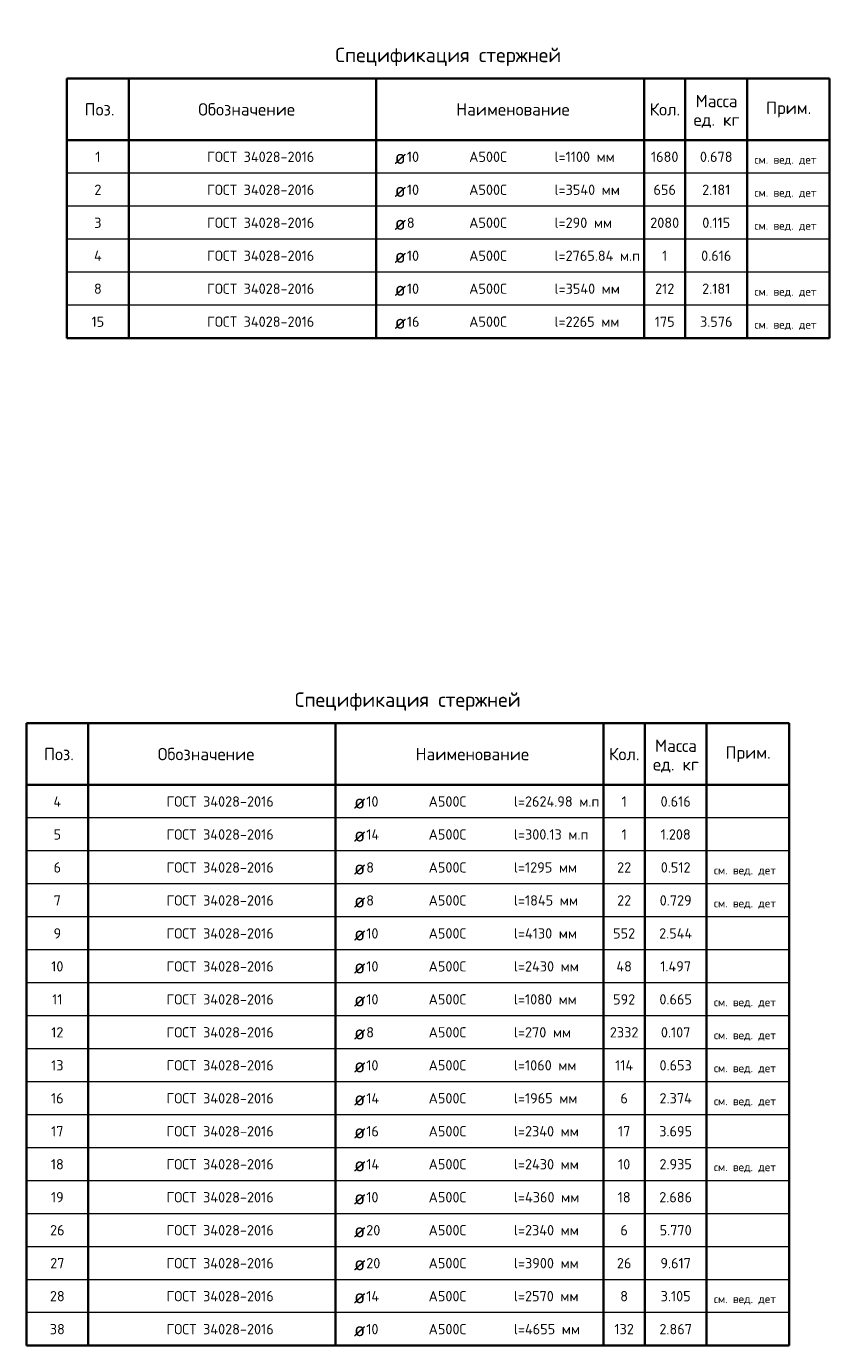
# Model space of a CAD drawing. Header units: millimetres. Extents: x 37119 to 85717, y -17576 to 15773.
# Tile 1 of 2: x 37119 to 56603, y -16229 to 15773. Entities that reach past the tile are written whole.
import ezdxf

# ---------------------------------------------------------------- set-up
doc = ezdxf.new("R2010")
doc.units = ezdxf.units.MM
doc.layers.add('Standard', color=7, linetype='Continuous', lineweight=25)
doc.styles.add('ARIAL', font='ARIAL.TTF')
doc.styles.add('ISOCPEUR', font='ISOCPEUR')

msp = doc.modelspace()

# ---------------------------------------------------------------- linework, layer by layer
at = {"layer": 'Standard', "color": 7, "linetype": 'Continuous', "lineweight": 35, "transparency": 33554687}
for p, q in [((56603, 14510), (38103, 14510)), ((38103, 14510), (38103, 13010)), ((39603, 14510), (39603, 13010)), ((45603, 14510), (45603, 13010)), ((52103, 14510), (52103, 13010)), ((53103, 14510), (53103, 13010)), ((54603, 14510), (54603, 13010)), ((56603, 14510), (56603, 13010)), ((56603, 13010), (38103, 13010)), ((38103, 13010), (38103, 12210)), ((39603, 13010), (39603, 12210)), ((45603, 13010), (45603, 12210)), ((52103, 13010), (52103, 12210)), ((53103, 13010), (53103, 12210)), ((54603, 13010), (54603, 12210)), ((56603, 13010), (56603, 12210)), ((38103, 12210), (38103, 11410)), ((39603, 12210), (39603, 11410)), ((45603, 12210), (45603, 11410)), ((52103, 12210), (52103, 11410)), ((53103, 12210), (53103, 11410)), ((54603, 12210), (54603, 11410)), ((56603, 12210), (56603, 11410)), ((38103, 11410), (38103, 10610)), ((39603, 11410), (39603, 10610)), ((45603, 11410), (45603, 10610)), ((52103, 11410), (52103, 10610)), ((53103, 11410), (53103, 10610)), ((54603, 11410), (54603, 10610)), ((56603, 11410), (56603, 10610)), ((38103, 10610), (38103, 9810)), ((39603, 10610), (39603, 9810)), ((45603, 10610), (45603, 9810)), ((52103, 10610), (52103, 9810)), ((53103, 10610), (53103, 9810)), ((54603, 10610), (54603, 9810)), ((56603, 10610), (56603, 9810)), ((38103, 9810), (38103, 9010)), ((39603, 9810), (39603, 9010)), ((45603, 9810), (45603, 9010)), ((52103, 9810), (52103, 9010)), ((53103, 9810), (53103, 9010)), ((54603, 9810), (54603, 9010)), ((56603, 9810), (56603, 9010)), ((38103, 9010), (38103, 8210)), ((39603, 9010), (39603, 8210)), ((45603, 9010), (45603, 8210)), ((52103, 9010), (52103, 8210)), ((53103, 9010), (53103, 8210)), ((54603, 9010), (54603, 8210)), ((56603, 9010), (56603, 8210)), ((38103, 8210), (56603, 8210)), ((55619, -1129), (37119, -1129)), ((37119, -1129), (37119, -2629)), ((38619, -1129), (38619, -2629)), ((44619, -1129), (44619, -2629)), ((51119, -1129), (51119, -2629)), ((52119, -1129), (52119, -2629)), ((53619, -1129), (53619, -2629)), ((55619, -1129), (55619, -2629)), ((55619, -2629), (37119, -2629)), ((37119, -2629), (37119, -3429)), ((38619, -2629), (38619, -3429)), ((44619, -2629), (44619, -3429)), ((51119, -2629), (51119, -3429)), ((52119, -2629), (52119, -3429)), ((53619, -2629), (53619, -3429)), ((55619, -2629), (55619, -3429)), ((37119, -3429), (37119, -4229)), ((38619, -3429), (38619, -4229)), ((44619, -3429), (44619, -4229)), ((51119, -3429), (51119, -4229)), ((52119, -3429), (52119, -4229)), ((53619, -3429), (53619, -4229)), ((55619, -3429), (55619, -4229)), ((37119, -4229), (37119, -5029)), ((38619, -4229), (38619, -5029)), ((44619, -4229), (44619, -5029)), ((51119, -4229), (51119, -5029)), ((52119, -4229), (52119, -5029)), ((53619, -4229), (53619, -5029)), ((55619, -4229), (55619, -5029)), ((37119, -5029), (37119, -5829)), ((38619, -5029), (38619, -5829)), ((44619, -5029), (44619, -5829)), ((51119, -5029), (51119, -5829)), ((52119, -5029), (52119, -5829)), ((53619, -5029), (53619, -5829)), ((55619, -5029), (55619, -5829)), ((37119, -5829), (37119, -6629)), ((38619, -5829), (38619, -6629)), ((44619, -5829), (44619, -6629)), ((51119, -5829), (51119, -6629)), ((52119, -5829), (52119, -6629)), ((53619, -5829), (53619, -6629)), ((55619, -5829), (55619, -6629)), ((37119, -6629), (37119, -7429)), ((38619, -6629), (38619, -7429)), ((44619, -6629), (44619, -7429)), ((51119, -6629), (51119, -7429)), ((52119, -6629), (52119, -7429)), ((53619, -6629), (53619, -7429)), ((55619, -6629), (55619, -7429)), ((37119, -7429), (37119, -8229)), ((38619, -7429), (38619, -8229)), ((44619, -7429), (44619, -8229)), ((51119, -7429), (51119, -8229)), ((52119, -7429), (52119, -8229)), ((53619, -7429), (53619, -8229)), ((55619, -7429), (55619, -8229)), ((37119, -8229), (37119, -9029)), ((38619, -8229), (38619, -9029)), ((44619, -8229), (44619, -9029)), ((51119, -8229), (51119, -9029)), ((52119, -8229), (52119, -9029)), ((53619, -8229), (53619, -9029)), ((55619, -8229), (55619, -9029)), ((37119, -9029), (37119, -9829)), ((38619, -9029), (38619, -9829)), ((44619, -9029), (44619, -9829)), ((51119, -9029), (51119, -9829)), ((52119, -9029), (52119, -9829)), ((53619, -9029), (53619, -9829)), ((55619, -9029), (55619, -9829)), ((37119, -9829), (37119, -10629)), ((38619, -9829), (38619, -10629)), ((44619, -9829), (44619, -10629)), ((51119, -9829), (51119, -10629)), ((52119, -9829), (52119, -10629)), ((53619, -9829), (53619, -10629)), ((55619, -9829), (55619, -10629)), ((37119, -10629), (37119, -11429)), ((38619, -10629), (38619, -11429)), ((44619, -10629), (44619, -11429)), ((51119, -10629), (51119, -11429)), ((52119, -10629), (52119, -11429)), ((53619, -10629), (53619, -11429)), ((55619, -10629), (55619, -11429)), ((37119, -11429), (37119, -12229)), ((38619, -11429), (38619, -12229)), ((44619, -11429), (44619, -12229)), ((51119, -11429), (51119, -12229)), ((52119, -11429), (52119, -12229)), ((53619, -11429), (53619, -12229)), ((55619, -11429), (55619, -12229)), ((37119, -12229), (37119, -13029)), ((38619, -12229), (38619, -13029)), ((44619, -12229), (44619, -13029)), ((51119, -12229), (51119, -13029)), ((52119, -12229), (52119, -13029)), ((53619, -12229), (53619, -13029)), ((55619, -12229), (55619, -13029)), ((37119, -13029), (37119, -13829)), ((38619, -13029), (38619, -13829)), ((44619, -13029), (44619, -13829)), ((51119, -13029), (51119, -13829)), ((52119, -13029), (52119, -13829)), ((53619, -13029), (53619, -13829)), ((55619, -13029), (55619, -13829)), ((37119, -13829), (37119, -14629)), ((38619, -13829), (38619, -14629)), ((44619, -13829), (44619, -14629)), ((51119, -13829), (51119, -14629)), ((52119, -13829), (52119, -14629)), ((53619, -13829), (53619, -14629)), ((55619, -13829), (55619, -14629)), ((37119, -14629), (37119, -15429)), ((38619, -14629), (38619, -15429)), ((44619, -14629), (44619, -15429)), ((51119, -14629), (51119, -15429)), ((52119, -14629), (52119, -15429)), ((53619, -14629), (53619, -15429)), ((55619, -14629), (55619, -15429)), ((37119, -15429), (37119, -16229)), ((38619, -15429), (38619, -16229)), ((44619, -15429), (44619, -16229)), ((51119, -15429), (51119, -16229)), ((52119, -15429), (52119, -16229)), ((53619, -15429), (53619, -16229)), ((55619, -15429), (55619, -16229)), ((37119, -16229), (55619, -16229))]:
    msp.add_line(p, q, dxfattribs=at)
at = {"layer": 'Standard', "color": 7, "linetype": 'Continuous', "lineweight": 13, "transparency": 33554687}
for p, q in [((56603, 12210), (38103, 12210)), ((56603, 11410), (38103, 11410)), ((56603, 10610), (38103, 10610)), ((56603, 9810), (38103, 9810)), ((56603, 9010), (38103, 9010)), ((56603, 8210), (38103, 8210)), ((55619, -3429), (37119, -3429)), ((55619, -4229), (37119, -4229)), ((55619, -5029), (37119, -5029)), ((55619, -5829), (37119, -5829)), ((55619, -6629), (37119, -6629)), ((55619, -7429), (37119, -7429)), ((55619, -8229), (37119, -8229)), ((55619, -9029), (37119, -9029)), ((55619, -9829), (37119, -9829)), ((55619, -10629), (37119, -10629)), ((55619, -11429), (37119, -11429)), ((55619, -12229), (37119, -12229)), ((55619, -13029), (37119, -13029)), ((55619, -13829), (37119, -13829)), ((55619, -14629), (37119, -14629)), ((55619, -15429), (37119, -15429)), ((55619, -16229), (37119, -16229))]:
    msp.add_line(p, q, dxfattribs=at)

# ---------------------------------------------------------------- texts
at = {"layer": 'Standard', "color": 7, "linetype": 'Continuous', "lineweight": 35, "transparency": 33554687, "style": 'ISOCPEUR'}
for s, insert, char_height, width, attachment_point in [('\\A1;{\\fISOCPEUR|i0|b0;\\H350.000000;\\W1.000000;\\C7;Спецификация стержней}\\P', (47353, 14810), 350, 5562.76, 8), ('\\A1;{\\fISOCPEUR|i0|b0;\\H300.000000;\\W1.000000;\\C7;Поз.}\\P', (38894, 13760), 300, 873.68, 5), ('\\A1;{\\fISOCPEUR|i0|b0;\\H300.000000;\\W1.000000;\\C7;Обозначение}\\P', (42461, 13760), 300, 2501.27, 5), ('\\A1;{\\fISOCPEUR|i0|b0;\\H300.000000;\\W1.000000;\\C7;Наименование}\\P', (48921, 13760), 300, 2786.67, 5), ('\\A1;{\\fISOCPEUR|i0|b0;\\H300.000000;\\W1.000000;\\C7;Кол.}\\P', (52607, 13760), 300, 888.89, 5), ('\\A1;{\\fISOCPEUR|i0|b0;\\H300.000000;\\W1.000000;\\C7;Прим.}\\P', (55610, 13757), 300, 1131.43, 5), ('\\A1;{\\fISOCPEUR|i0|b0;\\H250.000000;\\W1.000000;\\C7;ГОСТ 34028-2016}\\P', (41503, 12610), 250, 2745.41, 4), ('\\A1;{\\fISOCPEUR|i0|b0;\\H250.000000;\\W1.000000;\\C7;l=1100 мм}\\P', (49931, 12610), 250, 1538.1, 4), ('\\A1;{\\fISOCPEUR|i0|b0;\\H250.000000;\\W1.000000;\\C7;1}\\P', (38853, 12610), 250, 194.44, 5), ('\\A1;{\\fISOCPEUR|i0|b0;\\H350.000000;\\W1.000000;\\C7;ø}\\P', (46049, 12610), 350, 458.18, 4), ('\\A1;{\\fISOCPEUR|i0|b0;\\H250.000000;\\W1.000000;\\C7;10}\\P', (46348, 12610), 250, 393.75, 4), ('\\A1;{\\fISOCPEUR|i0|b0;\\H250.000000;\\W1.000000;\\C7;А500С}\\P', (47860, 12610), 250, 1043.59, 4), ('\\A1;{\\fISOCPEUR|i0|b0;\\H250.000000;\\W1.000000;\\C7;1680}\\P', (52603, 12610), 250, 758.33, 5), ('\\A1;{\\fISOCPEUR|i0|b0;\\H250.000000;\\W1.000000;\\C7;0.678}\\P', (53853, 12610), 250, 892.42, 5), ('\\A1;{\\fISOCPEUR|i0|b0;\\H250.000000;\\W1.000000;\\C7;2}\\P', (38853, 11810), 250, 272.22, 5), ('\\A1;{\\fISOCPEUR|i0|b0;\\H250.000000;\\W1.000000;\\C7;ГОСТ 34028-2016}\\P', (41503, 11810), 250, 2745.41, 4), ('\\A1;{\\fISOCPEUR|i0|b0;\\H350.000000;\\W1.000000;\\C7;ø}\\P', (46049, 11810), 350, 458.18, 4), ('\\A1;{\\fISOCPEUR|i0|b0;\\H250.000000;\\W1.000000;\\C7;10}\\P', (46348, 11810), 250, 393.75, 4), ('\\A1;{\\fISOCPEUR|i0|b0;\\H250.000000;\\W1.000000;\\C7;А500С}\\P', (47860, 11810), 250, 1043.59, 4), ('\\A1;{\\fISOCPEUR|i0|b0;\\H250.000000;\\W1.000000;\\C7;l=3540 мм}\\P', (49931, 11810), 250, 1671.09, 4), ('\\A1;{\\fISOCPEUR|i0|b0;\\H250.000000;\\W1.000000;\\C7;656}\\P', (52603, 11810), 250, 639.13, 5), ('\\A1;{\\fISOCPEUR|i0|b0;\\H250.000000;\\W1.000000;\\C7;2.181}\\P', (53853, 11810), 250, 777.27, 5), ('\\A1;{\\fISOCPEUR|i0|b0;\\H250.000000;\\W1.000000;\\C7;ГОСТ 34028-2016}\\P', (41503, 11010), 250, 2745.41, 4), ('\\A1;{\\fISOCPEUR|i0|b0;\\H250.000000;\\W1.000000;\\C7;3}\\P', (38853, 11010), 250, 272.22, 5), ('\\A1;{\\fISOCPEUR|i0|b0;\\H350.000000;\\W1.000000;\\C7;ø}\\P', (46049, 11010), 350, 458.18, 4), ('\\A1;{\\fISOCPEUR|i0|b0;\\H250.000000;\\W1.000000;\\C7;8}\\P', (46348, 11010), 250, 272.22, 4), ('\\A1;{\\fISOCPEUR|i0|b0;\\H250.000000;\\W1.000000;\\C7;А500С}\\P', (47860, 11010), 250, 1043.59, 4), ('\\A1;{\\fISOCPEUR|i0|b0;\\H250.000000;\\W1.000000;\\C7;l=290 мм}\\P', (49931, 11010), 250, 1470.54, 4), ('\\A1;{\\fISOCPEUR|i0|b0;\\H250.000000;\\W1.000000;\\C7;2080}\\P', (52603, 11010), 250, 816.67, 5), ('\\A1;{\\fISOCPEUR|i0|b0;\\H250.000000;\\W1.000000;\\C7;0.115}\\P', (53853, 11010), 250, 777.27, 5), ('\\A1;{\\fISOCPEUR|i0|b0;\\H250.000000;\\W1.000000;\\C7;4}\\P', (38853, 10210), 250, 300, 5), ('\\A1;{\\fISOCPEUR|i0|b0;\\H250.000000;\\W1.000000;\\C7;ГОСТ 34028-2016}\\P', (41503, 10210), 250, 2745.41, 4), ('\\A1;{\\fISOCPEUR|i0|b0;\\H350.000000;\\W1.000000;\\C7;ø}\\P', (46049, 10210), 350, 458.18, 4), ('\\A1;{\\fISOCPEUR|i0|b0;\\H250.000000;\\W1.000000;\\C7;10}\\P', (46348, 10210), 250, 393.75, 4), ('\\A1;{\\fISOCPEUR|i0|b0;\\H250.000000;\\W1.000000;\\C7;А500С}\\P', (47860, 10210), 250, 1043.59, 4), ('\\A1;{\\fISOCPEUR|i0|b0;\\H250.000000;\\W1.000000;\\C7;l=2765.84 м.п}\\P', (49931, 10210), 250, 2146.99, 4), ('\\A1;{\\fISOCPEUR|i0|b0;\\H250.000000;\\W1.000000;\\C7;1}\\P', (52603, 10210), 250, 194.44, 5), ('\\A1;{\\fISOCPEUR|i0|b0;\\H250.000000;\\W1.000000;\\C7;0.616}\\P', (53853, 10210), 250, 834.85, 5), ('\\A1;{\\fISOCPEUR|i0|b0;\\H250.000000;\\W1.000000;\\C7;ГОСТ 34028-2016}\\P', (41503, 9410), 250, 2745.41, 4), ('\\A1;{\\fISOCPEUR|i0|b0;\\H250.000000;\\W1.000000;\\C7;8}\\P', (38853, 9410), 250, 272.22, 5), ('\\A1;{\\fISOCPEUR|i0|b0;\\H350.000000;\\W1.000000;\\C7;ø}\\P', (46049, 9410), 350, 458.18, 4), ('\\A1;{\\fISOCPEUR|i0|b0;\\H250.000000;\\W1.000000;\\C7;10}\\P', (46348, 9410), 250, 393.75, 4), ('\\A1;{\\fISOCPEUR|i0|b0;\\H250.000000;\\W1.000000;\\C7;А500С}\\P', (47860, 9410), 250, 1043.59, 4), ('\\A1;{\\fISOCPEUR|i0|b0;\\H250.000000;\\W1.000000;\\C7;l=3540 мм}\\P', (49931, 9410), 250, 1671.09, 4), ('\\A1;{\\fISOCPEUR|i0|b0;\\H250.000000;\\W1.000000;\\C7;212}\\P', (52603, 9410), 250, 578.26, 5), ('\\A1;{\\fISOCPEUR|i0|b0;\\H250.000000;\\W1.000000;\\C7;2.181}\\P', (53853, 9410), 250, 777.27, 5), ('\\A1;{\\fISOCPEUR|i0|b0;\\H250.000000;\\W1.000000;\\C7;15}\\P', (38853, 8610), 250, 393.75, 5), ('\\A1;{\\fISOCPEUR|i0|b0;\\H250.000000;\\W1.000000;\\C7;ГОСТ 34028-2016}\\P', (41503, 8610), 250, 2745.41, 4), ('\\A1;{\\fISOCPEUR|i0|b0;\\H350.000000;\\W1.000000;\\C7;ø}\\P', (46049, 8610), 350, 458.18, 4), ('\\A1;{\\fISOCPEUR|i0|b0;\\H250.000000;\\W1.000000;\\C7;16}\\P', (46348, 8610), 250, 393.75, 4), ('\\A1;{\\fISOCPEUR|i0|b0;\\H250.000000;\\W1.000000;\\C7;А500С}\\P', (47860, 8610), 250, 1043.59, 4), ('\\A1;{\\fISOCPEUR|i0|b0;\\H250.000000;\\W1.000000;\\C7;l=2265 мм}\\P', (49931, 8610), 250, 1646.03, 4), ('\\A1;{\\fISOCPEUR|i0|b0;\\H250.000000;\\W1.000000;\\C7;175}\\P', (52603, 8610), 250, 578.26, 5), ('\\A1;{\\fISOCPEUR|i0|b0;\\H250.000000;\\W1.000000;\\C7;3.576}\\P', (53853, 8610), 250, 892.42, 5), ('\\A1;{\\fISOCPEUR|i0|b0;\\H350.000000;\\W1.000000;\\C7;Спецификация стержней}\\P', (46369, -829), 350, 5562.76, 8), ('\\A1;{\\fISOCPEUR|i0|b0;\\H300.000000;\\W1.000000;\\C7;Поз.}\\P', (37909, -1879), 300, 873.68, 5), ('\\A1;{\\fISOCPEUR|i0|b0;\\H300.000000;\\W1.000000;\\C7;Обозначение}\\P', (41477, -1879), 300, 2501.27, 5), ('\\A1;{\\fISOCPEUR|i0|b0;\\H300.000000;\\W1.000000;\\C7;Наименование}\\P', (47936, -1879), 300, 2786.67, 5), ('\\A1;{\\fISOCPEUR|i0|b0;\\H300.000000;\\W1.000000;\\C7;Кол.}\\P', (51622, -1879), 300, 888.89, 5), ('\\A1;{\\fISOCPEUR|i0|b0;\\H300.000000;\\W1.000000;\\C7;Прим.}\\P', (54626, -1882), 300, 1131.43, 5), ('\\A1;{\\fISOCPEUR|i0|b0;\\H250.000000;\\W1.000000;\\C7;ГОСТ 34028-2016}\\P', (40519, -3029), 250, 2745.41, 4), ('\\A1;{\\fISOCPEUR|i0|b0;\\H250.000000;\\W1.000000;\\C7;4}\\P', (37869, -3029), 250, 300, 5), ('\\A1;{\\fISOCPEUR|i0|b0;\\H350.000000;\\W1.000000;\\C7;ø}\\P', (45064, -3029), 350, 458.18, 4), ('\\A1;{\\fISOCPEUR|i0|b0;\\H250.000000;\\W1.000000;\\C7;10}\\P', (45363, -3029), 250, 393.75, 4), ('\\A1;{\\fISOCPEUR|i0|b0;\\H250.000000;\\W1.000000;\\C7;А500С}\\P', (46876, -3029), 250, 1043.59, 4), ('\\A1;{\\fISOCPEUR|i0|b0;\\H250.000000;\\W1.000000;\\C7;l=2624.98 м.п}\\P', (48946, -3029), 250, 2146.99, 4), ('\\A1;{\\fISOCPEUR|i0|b0;\\H250.000000;\\W1.000000;\\C7;1}\\P', (51619, -3029), 250, 194.44, 5), ('\\A1;{\\fISOCPEUR|i0|b0;\\H250.000000;\\W1.000000;\\C7;0.616}\\P', (52869, -3029), 250, 834.85, 5), ('\\A1;{\\fISOCPEUR|i0|b0;\\H250.000000;\\W1.000000;\\C7;ГОСТ 34028-2016}\\P', (40519, -3829), 250, 2745.41, 4), ('\\A1;{\\fISOCPEUR|i0|b0;\\H250.000000;\\W1.000000;\\C7;l=300.13 м.п}\\P', (48946, -3829), 250, 1893.33, 4), ('\\A1;{\\fISOCPEUR|i0|b0;\\H250.000000;\\W1.000000;\\C7;5}\\P', (37869, -3829), 250, 272.22, 5), ('\\A1;{\\fISOCPEUR|i0|b0;\\H350.000000;\\W1.000000;\\C7;ø}\\P', (45064, -3829), 350, 458.18, 4), ('\\A1;{\\fISOCPEUR|i0|b0;\\H250.000000;\\W1.000000;\\C7;14}\\P', (45363, -3829), 250, 420.59, 4), ('\\A1;{\\fISOCPEUR|i0|b0;\\H250.000000;\\W1.000000;\\C7;А500С}\\P', (46876, -3829), 250, 1043.59, 4), ('\\A1;{\\fISOCPEUR|i0|b0;\\H250.000000;\\W1.000000;\\C7;1}\\P', (51619, -3829), 250, 194.44, 5), ('\\A1;{\\fISOCPEUR|i0|b0;\\H250.000000;\\W1.000000;\\C7;1.208}\\P', (52869, -3829), 250, 834.85, 5), ('\\A1;{\\fISOCPEUR|i0|b0;\\H250.000000;\\W1.000000;\\C7;ГОСТ 34028-2016}\\P', (40519, -4629), 250, 2745.41, 4), ('\\A1;{\\fISOCPEUR|i0|b0;\\H250.000000;\\W1.000000;\\C7;l=1295 мм}\\P', (48946, -4629), 250, 1592.06, 4), ('\\A1;{\\fISOCPEUR|i0|b0;\\H250.000000;\\W1.000000;\\C7;6}\\P', (37869, -4629), 250, 272.22, 5), ('\\A1;{\\fISOCPEUR|i0|b0;\\H350.000000;\\W1.000000;\\C7;ø}\\P', (45064, -4629), 350, 458.18, 4), ('\\A1;{\\fISOCPEUR|i0|b0;\\H250.000000;\\W1.000000;\\C7;8}\\P', (45363, -4629), 250, 272.22, 4), ('\\A1;{\\fISOCPEUR|i0|b0;\\H250.000000;\\W1.000000;\\C7;А500С}\\P', (46876, -4629), 250, 1043.59, 4), ('\\A1;{\\fISOCPEUR|i0|b0;\\H250.000000;\\W1.000000;\\C7;22}\\P', (51619, -4629), 250, 459.38, 5), ('\\A1;{\\fISOCPEUR|i0|b0;\\H250.000000;\\W1.000000;\\C7;0.512}\\P', (52869, -4629), 250, 834.85, 5), ('\\A1;{\\fISOCPEUR|i0|b0;\\H250.000000;\\W1.000000;\\C7;ГОСТ 34028-2016}\\P', (40519, -5429), 250, 2745.41, 4), ('\\A1;{\\fISOCPEUR|i0|b0;\\H250.000000;\\W1.000000;\\C7;7}\\P', (37869, -5429), 250, 272.22, 5), ('\\A1;{\\fISOCPEUR|i0|b0;\\H350.000000;\\W1.000000;\\C7;ø}\\P', (45064, -5429), 350, 458.18, 4), ('\\A1;{\\fISOCPEUR|i0|b0;\\H250.000000;\\W1.000000;\\C7;8}\\P', (45363, -5429), 250, 272.22, 4), ('\\A1;{\\fISOCPEUR|i0|b0;\\H250.000000;\\W1.000000;\\C7;А500С}\\P', (46876, -5429), 250, 1043.59, 4), ('\\A1;{\\fISOCPEUR|i0|b0;\\H250.000000;\\W1.000000;\\C7;l=1845 мм}\\P', (48946, -5429), 250, 1617.19, 4), ('\\A1;{\\fISOCPEUR|i0|b0;\\H250.000000;\\W1.000000;\\C7;22}\\P', (51619, -5429), 250, 459.38, 5), ('\\A1;{\\fISOCPEUR|i0|b0;\\H250.000000;\\W1.000000;\\C7;0.729}\\P', (52869, -5429), 250, 892.42, 5), ('\\A1;{\\fISOCPEUR|i0|b0;\\H250.000000;\\W1.000000;\\C7;ГОСТ 34028-2016}\\P', (40519, -6229), 250, 2745.41, 4), ('\\A1;{\\fISOCPEUR|i0|b0;\\H250.000000;\\W1.000000;\\C7;9}\\P', (37869, -6229), 250, 272.22, 5), ('\\A1;{\\fISOCPEUR|i0|b0;\\H350.000000;\\W1.000000;\\C7;ø}\\P', (45064, -6229), 350, 458.18, 4), ('\\A1;{\\fISOCPEUR|i0|b0;\\H250.000000;\\W1.000000;\\C7;10}\\P', (45363, -6229), 250, 393.75, 4), ('\\A1;{\\fISOCPEUR|i0|b0;\\H250.000000;\\W1.000000;\\C7;А500С}\\P', (46876, -6229), 250, 1043.59, 4), ('\\A1;{\\fISOCPEUR|i0|b0;\\H250.000000;\\W1.000000;\\C7;l=4130 мм}\\P', (48946, -6229), 250, 1617.19, 4), ('\\A1;{\\fISOCPEUR|i0|b0;\\H250.000000;\\W1.000000;\\C7;552}\\P', (51619, -6229), 250, 639.13, 5), ('\\A1;{\\fISOCPEUR|i0|b0;\\H250.000000;\\W1.000000;\\C7;2.544}\\P', (52869, -6229), 250, 942.86, 5), ('\\A1;{\\fISOCPEUR|i0|b0;\\H250.000000;\\W1.000000;\\C7;ГОСТ 34028-2016}\\P', (40519, -7029), 250, 2745.41, 4), ('\\A1;{\\fISOCPEUR|i0|b0;\\H250.000000;\\W1.000000;\\C7;10}\\P', (37869, -7029), 250, 393.75, 5), ('\\A1;{\\fISOCPEUR|i0|b0;\\H350.000000;\\W1.000000;\\C7;ø}\\P', (45064, -7029), 350, 458.18, 4), ('\\A1;{\\fISOCPEUR|i0|b0;\\H250.000000;\\W1.000000;\\C7;10}\\P', (45363, -7029), 250, 393.75, 4), ('\\A1;{\\fISOCPEUR|i0|b0;\\H250.000000;\\W1.000000;\\C7;А500С}\\P', (46876, -7029), 250, 1043.59, 4), ('\\A1;{\\fISOCPEUR|i0|b0;\\H250.000000;\\W1.000000;\\C7;l=2430 мм}\\P', (48946, -7029), 250, 1671.09, 4), ('\\A1;{\\fISOCPEUR|i0|b0;\\H250.000000;\\W1.000000;\\C7;48}\\P', (51619, -7029), 250, 485.29, 5), ('\\A1;{\\fISOCPEUR|i0|b0;\\H250.000000;\\W1.000000;\\C7;1.497}\\P', (52869, -7029), 250, 860.29, 5), ('\\A1;{\\fISOCPEUR|i0|b0;\\H250.000000;\\W1.000000;\\C7;ГОСТ 34028-2016}\\P', (40519, -7829), 250, 2745.41, 4), ('\\A1;{\\fISOCPEUR|i0|b0;\\H250.000000;\\W1.000000;\\C7;l=1080 мм}\\P', (48946, -7829), 250, 1592.06, 4), ('\\A1;{\\fISOCPEUR|i0|b0;\\H250.000000;\\W1.000000;\\C7;11}\\P', (37869, -7829), 250, 328.12, 5), ('\\A1;{\\fISOCPEUR|i0|b0;\\H350.000000;\\W1.000000;\\C7;ø}\\P', (45064, -7829), 350, 458.18, 4), ('\\A1;{\\fISOCPEUR|i0|b0;\\H250.000000;\\W1.000000;\\C7;10}\\P', (45363, -7829), 250, 393.75, 4), ('\\A1;{\\fISOCPEUR|i0|b0;\\H250.000000;\\W1.000000;\\C7;А500С}\\P', (46876, -7829), 250, 1043.59, 4), ('\\A1;{\\fISOCPEUR|i0|b0;\\H250.000000;\\W1.000000;\\C7;592}\\P', (51619, -7829), 250, 639.13, 5), ('\\A1;{\\fISOCPEUR|i0|b0;\\H250.000000;\\W1.000000;\\C7;0.665}\\P', (52869, -7829), 250, 892.42, 5), ('\\A1;{\\fISOCPEUR|i0|b0;\\H250.000000;\\W1.000000;\\C7;ГОСТ 34028-2016}\\P', (40519, -8629), 250, 2745.41, 4), ('\\A1;{\\fISOCPEUR|i0|b0;\\H250.000000;\\W1.000000;\\C7;12}\\P', (37869, -8629), 250, 393.75, 5), ('\\A1;{\\fISOCPEUR|i0|b0;\\H350.000000;\\W1.000000;\\C7;ø}\\P', (45064, -8629), 350, 458.18, 4), ('\\A1;{\\fISOCPEUR|i0|b0;\\H250.000000;\\W1.000000;\\C7;8}\\P', (45363, -8629), 250, 272.22, 4), ('\\A1;{\\fISOCPEUR|i0|b0;\\H250.000000;\\W1.000000;\\C7;А500С}\\P', (46876, -8629), 250, 1043.59, 4), ('\\A1;{\\fISOCPEUR|i0|b0;\\H250.000000;\\W1.000000;\\C7;l=270 мм}\\P', (48946, -8629), 250, 1470.54, 4), ('\\A1;{\\fISOCPEUR|i0|b0;\\H250.000000;\\W1.000000;\\C7;2332}\\P', (51619, -8629), 250, 816.67, 5), ('\\A1;{\\fISOCPEUR|i0|b0;\\H250.000000;\\W1.000000;\\C7;0.107}\\P', (52869, -8629), 250, 834.85, 5), ('\\A1;{\\fISOCPEUR|i0|b0;\\H250.000000;\\W1.000000;\\C7;ГОСТ 34028-2016}\\P', (40519, -9429), 250, 2745.41, 4), ('\\A1;{\\fISOCPEUR|i0|b0;\\H250.000000;\\W1.000000;\\C7;l=1060 мм}\\P', (48946, -9429), 250, 1592.06, 4), ('\\A1;{\\fISOCPEUR|i0|b0;\\H250.000000;\\W1.000000;\\C7;13}\\P', (37869, -9429), 250, 393.75, 5), ('\\A1;{\\fISOCPEUR|i0|b0;\\H350.000000;\\W1.000000;\\C7;ø}\\P', (45064, -9429), 350, 458.18, 4), ('\\A1;{\\fISOCPEUR|i0|b0;\\H250.000000;\\W1.000000;\\C7;10}\\P', (45363, -9429), 250, 393.75, 4), ('\\A1;{\\fISOCPEUR|i0|b0;\\H250.000000;\\W1.000000;\\C7;А500С}\\P', (46876, -9429), 250, 1043.59, 4), ('\\A1;{\\fISOCPEUR|i0|b0;\\H250.000000;\\W1.000000;\\C7;114}\\P', (51619, -9429), 250, 543.75, 5), ('\\A1;{\\fISOCPEUR|i0|b0;\\H250.000000;\\W1.000000;\\C7;0.653}\\P', (52869, -9429), 250, 892.42, 5), ('\\A1;{\\fISOCPEUR|i0|b0;\\H250.000000;\\W1.000000;\\C7;ГОСТ 34028-2016}\\P', (40519, -10229), 250, 2745.41, 4), ('\\A1;{\\fISOCPEUR|i0|b0;\\H250.000000;\\W1.000000;\\C7;l=1965 мм}\\P', (48946, -10229), 250, 1592.06, 4), ('\\A1;{\\fISOCPEUR|i0|b0;\\H250.000000;\\W1.000000;\\C7;16}\\P', (37869, -10229), 250, 393.75, 5), ('\\A1;{\\fISOCPEUR|i0|b0;\\H350.000000;\\W1.000000;\\C7;ø}\\P', (45064, -10229), 350, 458.18, 4), ('\\A1;{\\fISOCPEUR|i0|b0;\\H250.000000;\\W1.000000;\\C7;14}\\P', (45363, -10229), 250, 420.59, 4), ('\\A1;{\\fISOCPEUR|i0|b0;\\H250.000000;\\W1.000000;\\C7;А500С}\\P', (46876, -10229), 250, 1043.59, 4), ('\\A1;{\\fISOCPEUR|i0|b0;\\H250.000000;\\W1.000000;\\C7;6}\\P', (51619, -10229), 250, 272.22, 5), ('\\A1;{\\fISOCPEUR|i0|b0;\\H250.000000;\\W1.000000;\\C7;2.374}\\P', (52869, -10229), 250, 917.65, 5), ('\\A1;{\\fISOCPEUR|i0|b0;\\H250.000000;\\W1.000000;\\C7;ГОСТ 34028-2016}\\P', (40519, -11029), 250, 2745.41, 4), ('\\A1;{\\fISOCPEUR|i0|b0;\\H250.000000;\\W1.000000;\\C7;17}\\P', (37869, -11029), 250, 393.75, 5), ('\\A1;{\\fISOCPEUR|i0|b0;\\H350.000000;\\W1.000000;\\C7;ø}\\P', (45064, -11029), 350, 458.18, 4), ('\\A1;{\\fISOCPEUR|i0|b0;\\H250.000000;\\W1.000000;\\C7;16}\\P', (45363, -11029), 250, 393.75, 4), ('\\A1;{\\fISOCPEUR|i0|b0;\\H250.000000;\\W1.000000;\\C7;А500С}\\P', (46876, -11029), 250, 1043.59, 4), ('\\A1;{\\fISOCPEUR|i0|b0;\\H250.000000;\\W1.000000;\\C7;l=2340 мм}\\P', (48946, -11029), 250, 1671.09, 4), ('\\A1;{\\fISOCPEUR|i0|b0;\\H250.000000;\\W1.000000;\\C7;17}\\P', (51619, -11029), 250, 393.75, 5), ('\\A1;{\\fISOCPEUR|i0|b0;\\H250.000000;\\W1.000000;\\C7;3.695}\\P', (52869, -11029), 250, 892.42, 5), ('\\A1;{\\fISOCPEUR|i0|b0;\\H250.000000;\\W1.000000;\\C7;ГОСТ 34028-2016}\\P', (40519, -11829), 250, 2745.41, 4), ('\\A1;{\\fISOCPEUR|i0|b0;\\H250.000000;\\W1.000000;\\C7;18}\\P', (37869, -11829), 250, 393.75, 5), ('\\A1;{\\fISOCPEUR|i0|b0;\\H350.000000;\\W1.000000;\\C7;ø}\\P', (45064, -11829), 350, 458.18, 4), ('\\A1;{\\fISOCPEUR|i0|b0;\\H250.000000;\\W1.000000;\\C7;14}\\P', (45363, -11829), 250, 420.59, 4), ('\\A1;{\\fISOCPEUR|i0|b0;\\H250.000000;\\W1.000000;\\C7;А500С}\\P', (46876, -11829), 250, 1043.59, 4), ('\\A1;{\\fISOCPEUR|i0|b0;\\H250.000000;\\W1.000000;\\C7;l=2430 мм}\\P', (48946, -11829), 250, 1671.09, 4), ('\\A1;{\\fISOCPEUR|i0|b0;\\H250.000000;\\W1.000000;\\C7;10}\\P', (51619, -11829), 250, 393.75, 5), ('\\A1;{\\fISOCPEUR|i0|b0;\\H250.000000;\\W1.000000;\\C7;2.935}\\P', (52869, -11829), 250, 892.42, 5), ('\\A1;{\\fISOCPEUR|i0|b0;\\H250.000000;\\W1.000000;\\C7;ГОСТ 34028-2016}\\P', (40519, -12629), 250, 2745.41, 4), ('\\A1;{\\fISOCPEUR|i0|b0;\\H250.000000;\\W1.000000;\\C7;19}\\P', (37869, -12629), 250, 393.75, 5), ('\\A1;{\\fISOCPEUR|i0|b0;\\H350.000000;\\W1.000000;\\C7;ø}\\P', (45064, -12629), 350, 458.18, 4), ('\\A1;{\\fISOCPEUR|i0|b0;\\H250.000000;\\W1.000000;\\C7;10}\\P', (45363, -12629), 250, 393.75, 4), ('\\A1;{\\fISOCPEUR|i0|b0;\\H250.000000;\\W1.000000;\\C7;А500С}\\P', (46876, -12629), 250, 1043.59, 4), ('\\A1;{\\fISOCPEUR|i0|b0;\\H250.000000;\\W1.000000;\\C7;l=4360 мм}\\P', (48946, -12629), 250, 1671.09, 4), ('\\A1;{\\fISOCPEUR|i0|b0;\\H250.000000;\\W1.000000;\\C7;18}\\P', (51619, -12629), 250, 393.75, 5), ('\\A1;{\\fISOCPEUR|i0|b0;\\H250.000000;\\W1.000000;\\C7;2.686}\\P', (52869, -12629), 250, 892.42, 5), ('\\A1;{\\fISOCPEUR|i0|b0;\\H250.000000;\\W1.000000;\\C7;ГОСТ 34028-2016}\\P', (40519, -13429), 250, 2745.41, 4), ('\\A1;{\\fISOCPEUR|i0|b0;\\H250.000000;\\W1.000000;\\C7;26}\\P', (37869, -13429), 250, 459.38, 5), ('\\A1;{\\fISOCPEUR|i0|b0;\\H350.000000;\\W1.000000;\\C7;ø}\\P', (45064, -13429), 350, 458.18, 4), ('\\A1;{\\fISOCPEUR|i0|b0;\\H250.000000;\\W1.000000;\\C7;20}\\P', (45363, -13429), 250, 459.38, 4), ('\\A1;{\\fISOCPEUR|i0|b0;\\H250.000000;\\W1.000000;\\C7;А500С}\\P', (46876, -13429), 250, 1043.59, 4), ('\\A1;{\\fISOCPEUR|i0|b0;\\H250.000000;\\W1.000000;\\C7;l=2340 мм}\\P', (48946, -13429), 250, 1671.09, 4), ('\\A1;{\\fISOCPEUR|i0|b0;\\H250.000000;\\W1.000000;\\C7;6}\\P', (51619, -13429), 250, 272.22, 5), ('\\A1;{\\fISOCPEUR|i0|b0;\\H250.000000;\\W1.000000;\\C7;5.770}\\P', (52869, -13429), 250, 892.42, 5), ('\\A1;{\\fISOCPEUR|i0|b0;\\H250.000000;\\W1.000000;\\C7;ГОСТ 34028-2016}\\P', (40519, -14229), 250, 2745.41, 4), ('\\A1;{\\fISOCPEUR|i0|b0;\\H250.000000;\\W1.000000;\\C7;27}\\P', (37869, -14229), 250, 459.38, 5), ('\\A1;{\\fISOCPEUR|i0|b0;\\H350.000000;\\W1.000000;\\C7;ø}\\P', (45064, -14229), 350, 458.18, 4), ('\\A1;{\\fISOCPEUR|i0|b0;\\H250.000000;\\W1.000000;\\C7;20}\\P', (45363, -14229), 250, 459.38, 4), ('\\A1;{\\fISOCPEUR|i0|b0;\\H250.000000;\\W1.000000;\\C7;А500С}\\P', (46876, -14229), 250, 1043.59, 4), ('\\A1;{\\fISOCPEUR|i0|b0;\\H250.000000;\\W1.000000;\\C7;l=3900 мм}\\P', (48946, -14229), 250, 1646.03, 4), ('\\A1;{\\fISOCPEUR|i0|b0;\\H250.000000;\\W1.000000;\\C7;26}\\P', (51619, -14229), 250, 459.38, 5), ('\\A1;{\\fISOCPEUR|i0|b0;\\H250.000000;\\W1.000000;\\C7;9.617}\\P', (52869, -14229), 250, 834.85, 5), ('\\A1;{\\fISOCPEUR|i0|b0;\\H250.000000;\\W1.000000;\\C7;ГОСТ 34028-2016}\\P', (40519, -15029), 250, 2745.41, 4), ('\\A1;{\\fISOCPEUR|i0|b0;\\H250.000000;\\W1.000000;\\C7;28}\\P', (37869, -15029), 250, 459.38, 5), ('\\A1;{\\fISOCPEUR|i0|b0;\\H350.000000;\\W1.000000;\\C7;ø}\\P', (45064, -15029), 350, 458.18, 4), ('\\A1;{\\fISOCPEUR|i0|b0;\\H250.000000;\\W1.000000;\\C7;14}\\P', (45363, -15029), 250, 420.59, 4), ('\\A1;{\\fISOCPEUR|i0|b0;\\H250.000000;\\W1.000000;\\C7;А500С}\\P', (46876, -15029), 250, 1043.59, 4), ('\\A1;{\\fISOCPEUR|i0|b0;\\H250.000000;\\W1.000000;\\C7;l=2570 мм}\\P', (48946, -15029), 250, 1646.03, 4), ('\\A1;{\\fISOCPEUR|i0|b0;\\H250.000000;\\W1.000000;\\C7;8}\\P', (51619, -15029), 250, 272.22, 5), ('\\A1;{\\fISOCPEUR|i0|b0;\\H250.000000;\\W1.000000;\\C7;3.105}\\P', (52869, -15029), 250, 834.85, 5), ('\\A1;{\\fISOCPEUR|i0|b0;\\H250.000000;\\W1.000000;\\C7;ГОСТ 34028-2016}\\P', (40519, -15829), 250, 2745.41, 4), ('\\A1;{\\fISOCPEUR|i0|b0;\\H250.000000;\\W1.000000;\\C7;38}\\P', (37869, -15829), 250, 459.38, 5), ('\\A1;{\\fISOCPEUR|i0|b0;\\H350.000000;\\W1.000000;\\C7;ø}\\P', (45064, -15829), 350, 458.18, 4), ('\\A1;{\\fISOCPEUR|i0|b0;\\H250.000000;\\W1.000000;\\C7;10}\\P', (45363, -15829), 250, 393.75, 4), ('\\A1;{\\fISOCPEUR|i0|b0;\\H250.000000;\\W1.000000;\\C7;А500С}\\P', (46876, -15829), 250, 1043.59, 4), ('\\A1;{\\fISOCPEUR|i0|b0;\\H250.000000;\\W1.000000;\\C7;l=4655 мм}\\P', (48946, -15829), 250, 1671.09, 4), ('\\A1;{\\fISOCPEUR|i0|b0;\\H250.000000;\\W1.000000;\\C7;132}\\P', (51619, -15829), 250, 578.26, 5), ('\\A1;{\\fISOCPEUR|i0|b0;\\H250.000000;\\W1.000000;\\C7;2.867}\\P', (52869, -15829), 250, 892.42, 5)]:
    msp.add_mtext(s, dxfattribs=dict(at, insert=insert, char_height=char_height, width=width, attachment_point=attachment_point))
at = {"layer": 'Standard', "color": 7, "linetype": 'Continuous', "lineweight": 35, "transparency": 33554687, "char_height": 300, "width": 1244.51, "attachment_point": 2, "line_spacing_factor": 0.903614, "style": 'ARIAL'}
for insert in [(53860, 14112), (52876, -1526)]:
    msp.add_mtext('\\A1;{\\fISOCPEUR|i0|b0;\\H300.000000;\\W1.000000;\\C7;Масса}\\P{\\fISOCPEUR|i0|b0;\\H300.000000;\\W1.000000;\\C7;ед. кг}\\P', dxfattribs=dict(at, insert=insert))
at = {"layer": 'Standard', "color": 7, "linetype": 'Continuous', "lineweight": 13, "transparency": 33554687, "char_height": 200, "attachment_point": 7}
for s, insert, width, style in [('\\A1;{\\fISOCPEUR|i0|b0;\\H200.000000;\\W1.000000;\\C7;см. вед. дет}\\P', (54779, 12409), 1617.44, 'ISOCPEUR'), ('\\A1;{\\fISOCPEUR|i0|b0;\\H200.000000;\\W1.000000;\\C7;см. вед. дет}\\P', (54779, 11609), 1617.44, 'ISOCPEUR'), ('\\A1;{\\fISOCPEUR|i0|b0;\\H200.000000;\\W1.000000;\\C7;см. вед. дет}\\P', (54779, 10809), 1617.44, 'ISOCPEUR'), ('}\\P', (54779, 10009), 69.93, 'ARIAL'), ('\\A1;{\\fISOCPEUR|i0|b0;\\H200.000000;\\W1.000000;\\C7;см. вед. дет}\\P', (54779, 9209), 1617.44, 'ISOCPEUR'), ('\\A1;{\\fISOCPEUR|i0|b0;\\H200.000000;\\W1.000000;\\C7;см. вед. дет}\\P', (54779, 8409), 1617.44, 'ISOCPEUR'), ('}\\P', (53795, -3229), 69.93, 'ARIAL'), ('}\\P', (53795, -4029), 69.93, 'ARIAL'), ('\\A1;{\\fISOCPEUR|i0|b0;\\H200.000000;\\W1.000000;\\C7;см. вед. дет}\\P', (53795, -4829), 1617.44, 'ISOCPEUR'), ('\\A1;{\\fISOCPEUR|i0|b0;\\H200.000000;\\W1.000000;\\C7;см. вед. дет}\\P', (53795, -5629), 1617.44, 'ISOCPEUR'), ('}\\P', (53795, -6429), 69.93, 'ARIAL'), ('}\\P', (53795, -7229), 69.93, 'ARIAL'), ('\\A1;{\\fISOCPEUR|i0|b0;\\H200.000000;\\W1.000000;\\C7;см. вед. дет}\\P', (53795, -8029), 1617.44, 'ISOCPEUR'), ('\\A1;{\\fISOCPEUR|i0|b0;\\H200.000000;\\W1.000000;\\C7;см. вед. дет}\\P', (53795, -8829), 1617.44, 'ISOCPEUR'), ('\\A1;{\\fISOCPEUR|i0|b0;\\H200.000000;\\W1.000000;\\C7;см. вед. дет}\\P', (53795, -9629), 1617.44, 'ISOCPEUR'), ('\\A1;{\\fISOCPEUR|i0|b0;\\H200.000000;\\W1.000000;\\C7;см. вед. дет}\\P', (53795, -10429), 1617.44, 'ISOCPEUR'), ('}\\P', (53795, -11229), 69.93, 'ARIAL'), ('\\A1;{\\fISOCPEUR|i0|b0;\\H200.000000;\\W1.000000;\\C7;см. вед. дет}\\P', (53795, -12029), 1617.44, 'ISOCPEUR'), ('}\\P', (53795, -12829), 69.93, 'ARIAL'), ('}\\P', (53795, -13629), 69.93, 'ARIAL'), ('}\\P', (53795, -14429), 69.93, 'ARIAL'), ('\\A1;{\\fISOCPEUR|i0|b0;\\H200.000000;\\W1.000000;\\C7;см. вед. дет}\\P', (53795, -15229), 1617.44, 'ISOCPEUR'), ('}\\P', (53795, -16029), 69.93, 'ARIAL')]:
    msp.add_mtext(s, dxfattribs=dict(at, insert=insert, width=width, style=style))

doc.saveas('drawing.dxf')
